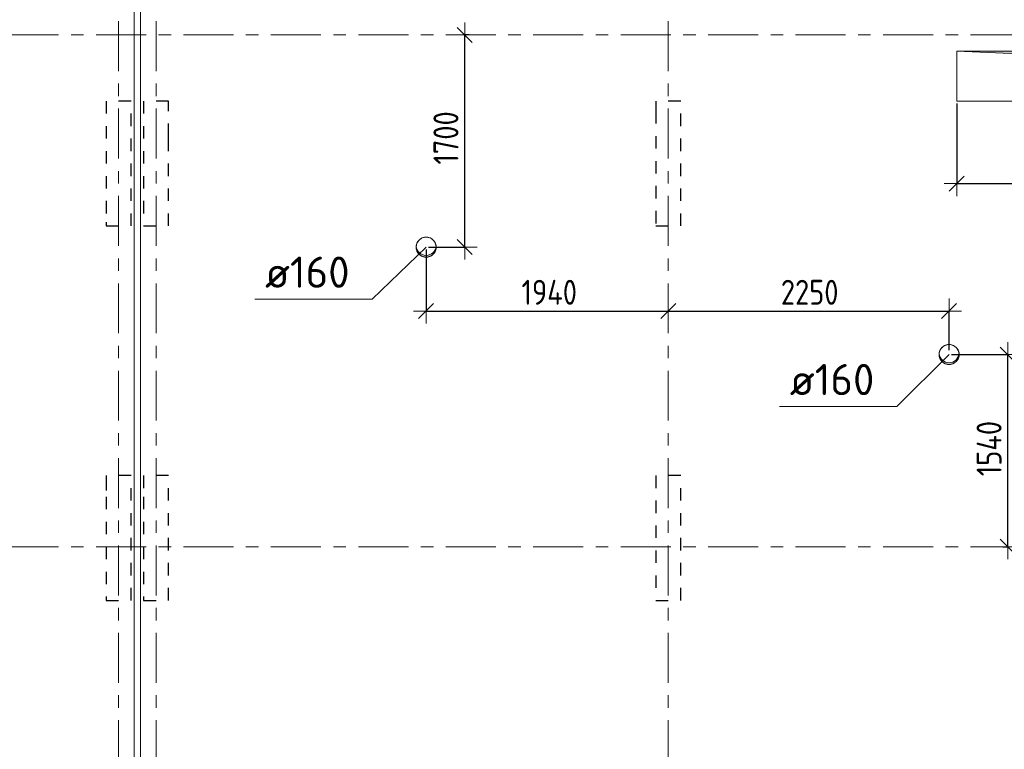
# Model space of a CAD drawing. Header units: metres. Extents: x -38 to 97, y -15 to 21.
# Tile 38 of 139: x 31.76 to 39.64, y 1.68 to 7.52. Entities that reach past the tile are written whole.
import ezdxf

# ---------------------------------------------------------------- set-up
doc = ezdxf.new("R2010")
doc.units = ezdxf.units.M
doc.header["$PDMODE"] = 65
for name, pattern in [('______11', [0.5, 0.4, -0.05, 0, -0.05]), ('______2', [0.054, 0.04, -0.014]), ('______5', [1.1, 0.8, -0.1, 0.1, -0.1])]:
    doc.linetypes.add(name, pattern=pattern)
for name, color, linetype, lineweight in [('XR$2$Осевая линия (1)', 7, '______5', 13), ('XR$3$Перекрытие (1)', 7, 'Continuous', 35), ('XR$4$Размерная линия (1)', 7, 'Continuous', 13), ('XR$4$Текст_ общее_1', 7, 'Continuous', 13), ('XR$5$Размерная линия (1)', 7, 'Continuous', 13), ('XR$5$Текст_ общее_1', 7, 'Continuous', 13)]:
    doc.layers.add(name, color=color, linetype=linetype, lineweight=lineweight)
doc.layers.add('XR$3$Макрос проема_ отверстия', color=7, linetype='Continuous', lineweight=13, true_color=0x2d2d2d)
doc.layers.add('XR$7$Стена_ бетон несущ.', color=7, linetype='Continuous', lineweight=70, true_color=0xb4b496)
doc.styles.add('ISOCPEUR', font='txt')
doc.dimstyles.new('DIMSTYLE_3', dxfattribs={"dimtxt": 0.2, "dimasz": 0.2, "dimexe": 0, "dimexo": 0, "dimgap": 0.1, "dimtad": 2, "dimdec": 0, "dimlfac": 1000, "dimrnd": 5, "dimzin": 12, "dimdsep": 46, "dimtxsty": 'ISOCPEUR', "dimblk1": 'ALL_ML_STRICH', "dimblk2": 'ALL_ML_STRICH', "dimsah": 1, "dimcen": 0, "dimclrd": 7, "dimclre": 256, "dimclrt": 7, "dimadec": 0, "dimazin": 0, "dimtfac": 1, "dimtdec": 0, "dimtix": 1, "dimtmove": 2, "dimatfit": 3, "dimfxl": 0, "dimtzin": 0, "dimlwd": 0, "dimlwe": -3, "dimarcsym": 0})

# ---------------------------------------------------------------- blocks, each defined once
blk = doc.blocks.new('Отображение проема (2)', base_point=(-1.002, -49.786))
at = {"layer": 'XR$3$Макрос проема_ отверстия', "true_color": 0x000000, "transparency": 33554687}
blk.add_hatch(color=18, dxfattribs=at).paths.add_polyline_path([(-0.967, -49.384), (-1.002, -49.383), (-1.072, -49.389), (-1.139, -49.407), (-1.203, -49.437), (-1.261, -49.477), (-1.31, -49.527), (-1.351, -49.585), (-1.381, -49.648), (-1.399, -49.716), (-1.405, -49.786), (-1.399, -49.856), (-1.381, -49.924), (-1.351, -49.988), (-1.31, -50.045), (-1.261, -50.095), (-1.203, -50.135), (-1.139, -50.165), (-1.072, -50.183), (-1.002, -50.189), (-0.967, -50.188), (-1.032, -50.177), (-1.095, -50.155), (-1.153, -50.123), (-1.205, -50.082), (-1.25, -50.033), (-1.287, -49.978), (-1.313, -49.917), (-1.329, -49.852), (-1.335, -49.786), (-1.329, -49.72), (-1.313, -49.656), (-1.287, -49.595), (-1.25, -49.539), (-1.205, -49.49), (-1.153, -49.449), (-1.095, -49.417), (-1.032, -49.396)])
at = {"layer": 'XR$3$Макрос проема_ отверстия', "transparency": 33554687}
blk.add_circle((-1.002, -49.786), 0.403, dxfattribs=at)
blk.add_arc((-0.932, -49.786), 0.403, 94.9784, 265.0216, dxfattribs=at)
blk = doc.blocks.new('NSY1')
at = {"color": 0, "linetype": 'ByBlock', "lineweight": -2}
blk.add_line((0, 0), (0, 0), dxfattribs=at)
blk.add_line((0, 0), (0, 0), dxfattribs=at)
blk.add_line((0, 0), (0, 0), dxfattribs=at)
blk.add_line((0, 0), (0, 0), dxfattribs=at)
blk.add_line((0, 0), (0, 0), dxfattribs=at)
blk.add_line((0, 0), (0, 0), dxfattribs=at)
blk.add_line((0, 0), (0, 0), dxfattribs=at)
blk.add_line((0, 0), (0, 0), dxfattribs=at)
blk.add_line((0, 0), (0, 0), dxfattribs=at)
blk.add_line((0, 0), (0, 0), dxfattribs=at)
blk.add_line((0, 0), (0, 0), dxfattribs=at)
blk.add_line((0, 0), (0, 0), dxfattribs=at)
blk.add_line((0, 0), (0, 0), dxfattribs=at)
blk.add_line((0, 0), (0, 0), dxfattribs=at)
blk.add_line((0, 0), (0, 0), dxfattribs=at)
blk.add_line((0, 0), (0, 0), dxfattribs=at)
blk.add_line((0, 0), (0, 0), dxfattribs=at)
blk.add_line((0, 0), (0, 0), dxfattribs=at)
blk.add_line((0, 0), (0, 0), dxfattribs=at)
blk.add_line((0, 0), (0, 0), dxfattribs=at)
blk.add_line((0, 0), (0, 0), dxfattribs=at)
blk.add_line((0, 0), (0, 0), dxfattribs=at)
blk.add_line((0, 0), (0, 0), dxfattribs=at)
blk.add_line((0, 0), (0, 0), dxfattribs=at)
blk.add_line((0, 0), (0, 0), dxfattribs=at)
blk.add_line((0, 0), (0, 0), dxfattribs=at)
blk.add_line((0, 0), (0, 0), dxfattribs=at)
blk.add_line((0, 0), (0, 0), dxfattribs=at)
blk.add_line((0, 0), (0, 0), dxfattribs=at)
blk.add_line((0, 0), (0, 0), dxfattribs=at)
blk.add_line((0, 0), (0, 0), dxfattribs=at)
blk.add_line((0, 0), (0, 0), dxfattribs=at)
blk.add_line((0, 0), (0, 0), dxfattribs=at)
blk.add_line((0, 0), (0, 0), dxfattribs=at)
blk.add_line((0, 0), (0, 0), dxfattribs=at)
blk.add_line((0, 0), (0, 0), dxfattribs=at)
blk.add_line((0, 0), (0, 0), dxfattribs=at)
blk.add_line((0, 0), (0, 0), dxfattribs=at)
blk.add_line((0, 0), (0, 0), dxfattribs=at)
blk.add_line((0, 0), (0, 0), dxfattribs=at)
blk.add_line((0, 0), (0, 0), dxfattribs=at)
blk.add_line((0, 0), (0, 0), dxfattribs=at)
blk.add_line((0, 0), (0, 0), dxfattribs=at)
blk.add_line((0, 0), (0, 0), dxfattribs=at)
blk = doc.blocks.new('Отображение проема', base_point=(-1.1579, -49.3094))
at = {"layer": 'XR$3$Макрос проема_ отверстия', "true_color": 0x000000, "transparency": 33554687}
blk.add_hatch(color=18, dxfattribs=at).paths.add_polyline_path([(-1.1579, -50.1094), (-1.0448, -49.4225), (-0.3579, -49.3094), (-1.1579, -49.3094)])
at = {"layer": 'XR$3$Макрос проема_ отверстия', "transparency": 33554687}
for p, q in [((-1.1579, -50.1094), (-1.1579, -49.3094)), ((-1.1579, -49.3094), (-0.3579, -49.3094)), ((-1.0448, -49.4225), (-0.3579, -49.3094)), ((-1.1579, -50.1094), (-1.0448, -49.4225))]:
    blk.add_line(p, q, dxfattribs=at)
blk = doc.blocks.new('ALL_ML_STRICH')
at = {"color": 0, "linetype": 'ByBlock', "lineweight": -2}
for p, q in [((0, -0.5), (0, 0.5)), ((-1, 0), (0.5, 0)), ((-0.3, -0.3), (0.3, 0.3))]:
    blk.add_line(p, q, dxfattribs=at)
blk = doc.blocks.new('*D144')
at = {"layer": 'DEFPOINTS', "color": 7, "linetype": 'Continuous', "lineweight": 13, "transparency": 33554687}
for p in [(39.198, 4.8397), (39.608, 3.3), (39.6682, 3.3)]:
    blk.add_point(p, dxfattribs=at)
at = {"layer": 'XR$4$Размерная линия (1)', "color": 9, "linetype": 'Continuous', "lineweight": -2, "true_color": 0xc7c7c7, "transparency": 33554687}
for p, q in [((39.218, 4.8397), (39.6682, 4.8397)), ((39.628, 3.3), (39.6682, 3.3))]:
    blk.add_line(p, q, dxfattribs=at)
at = {"layer": 'XR$4$Размерная линия (1)', "color": 7, "linetype": 'Continuous', "lineweight": -2, "transparency": 33554687}
blk.add_line((39.6682, 3.3), (39.6682, 4.8397), dxfattribs=at)
at = {"layer": 'XR$4$Размерная линия (1)', "color": 7, "linetype": 'Continuous', "lineweight": 13, "transparency": 33554687, "xscale": 0.2, "yscale": 0.2, "zscale": 0.2}
for p, rotation in [((39.6682, 4.8397), 90), ((39.6682, 3.3), 270)]:
    blk.add_blockref('ALL_ML_STRICH', p, dxfattribs=dict(at, rotation=rotation))
at = {"layer": 'XR$4$Размерная линия (1)', "color": 7, "linetype": 'Continuous', "lineweight": 13, "transparency": 33554687, "insert": (39.5182, 4.0865), "char_height": 0.2, "width": 0.666667, "attachment_point": 5, "rotation": 90, "style": 'ISOCPEUR'}
blk.add_mtext('\\W0.83;\\A1;{1540}', dxfattribs=at)
blk = doc.blocks.new('*D229')
at = {"layer": 'DEFPOINTS', "color": 7, "linetype": 'Continuous', "lineweight": 13, "transparency": 33554687}
for p in [(35.3771, 7.4), (35.0122, 5.7), (35.3205, 5.7)]:
    blk.add_point(p, dxfattribs=at)
at = {"layer": 'XR$4$Размерная линия (1)', "color": 9, "linetype": 'Continuous', "lineweight": -2, "true_color": 0xc7c7c7, "transparency": 33554687}
for p, q in [((35.3571, 7.4), (35.3205, 7.4)), ((35.0322, 5.7), (35.3205, 5.7))]:
    blk.add_line(p, q, dxfattribs=at)
at = {"layer": 'XR$4$Размерная линия (1)', "color": 7, "linetype": 'Continuous', "lineweight": -2, "transparency": 33554687}
blk.add_line((35.3205, 5.7), (35.3205, 7.4), dxfattribs=at)
at = {"layer": 'XR$4$Размерная линия (1)', "color": 7, "linetype": 'Continuous', "lineweight": 13, "transparency": 33554687, "xscale": 0.2, "yscale": 0.2, "zscale": 0.2}
for p, rotation in [((35.3205, 7.4), 90), ((35.3205, 5.7), 270)]:
    blk.add_blockref('ALL_ML_STRICH', p, dxfattribs=dict(at, rotation=rotation))
at = {"layer": 'XR$4$Размерная линия (1)', "color": 7, "linetype": 'Continuous', "lineweight": 13, "transparency": 33554687, "insert": (35.1705, 6.575), "char_height": 0.2, "width": 0.666667, "attachment_point": 5, "rotation": 90, "style": 'ISOCPEUR'}
blk.add_mtext('\\W0.83;\\A1;{1700}', dxfattribs=at)
blk = doc.blocks.new('*D230')
at = {"layer": 'DEFPOINTS', "color": 7, "linetype": 'Continuous', "lineweight": 13, "transparency": 33554687}
for p in [(35.0122, 5.7), (35.0122, 5.1883), (36.95, 5.1805)]:
    blk.add_point(p, dxfattribs=at)
at = {"layer": 'XR$4$Размерная линия (1)', "color": 9, "linetype": 'Continuous', "lineweight": -2, "true_color": 0xc7c7c7, "transparency": 33554687}
for p, q in [((35.0122, 5.68), (35.0122, 5.1883)), ((36.95, 5.1883), (36.95, 5.1883))]:
    blk.add_line(p, q, dxfattribs=at)
at = {"layer": 'XR$4$Размерная линия (1)', "color": 7, "linetype": 'Continuous', "lineweight": -2, "transparency": 33554687}
blk.add_line((35.0122, 5.1883), (36.95, 5.1883), dxfattribs=at)
at = {"layer": 'XR$4$Размерная линия (1)', "color": 7, "linetype": 'Continuous', "lineweight": 13, "transparency": 33554687, "xscale": 0.2, "yscale": 0.2, "zscale": 0.2, "rotation": 180}
blk.add_blockref('ALL_ML_STRICH', (35.0122, 5.1883), dxfattribs=at)
at = {"layer": 'XR$4$Размерная линия (1)', "color": 7, "linetype": 'Continuous', "lineweight": 13, "transparency": 33554687, "xscale": 0.2, "yscale": 0.2, "zscale": 0.2}
blk.add_blockref('ALL_ML_STRICH', (36.95, 5.1883), dxfattribs=at)
at = {"layer": 'XR$4$Размерная линия (1)', "color": 7, "linetype": 'Continuous', "lineweight": 13, "transparency": 33554687, "insert": (35.9977, 5.3383), "char_height": 0.2, "width": 0.666667, "attachment_point": 5, "style": 'ISOCPEUR'}
blk.add_mtext('\\W0.83;\\A1;{1940}', dxfattribs=at)
blk = doc.blocks.new('*D231')
at = {"layer": 'DEFPOINTS', "color": 7, "linetype": 'Continuous', "lineweight": 13, "transparency": 33554687}
for p in [(36.95, 5.1883), (36.95, 5.1805), (39.198, 4.8535)]:
    blk.add_point(p, dxfattribs=at)
at = {"layer": 'XR$4$Размерная линия (1)', "color": 9, "linetype": 'Continuous', "lineweight": -2, "true_color": 0xc7c7c7, "transparency": 33554687}
for p, q in [((36.95, 5.1883), (36.95, 5.1883)), ((39.198, 4.8735), (39.198, 5.1883))]:
    blk.add_line(p, q, dxfattribs=at)
at = {"layer": 'XR$4$Размерная линия (1)', "color": 7, "linetype": 'Continuous', "lineweight": -2, "transparency": 33554687}
blk.add_line((36.95, 5.1883), (39.198, 5.1883), dxfattribs=at)
at = {"layer": 'XR$4$Размерная линия (1)', "color": 7, "linetype": 'Continuous', "lineweight": 13, "transparency": 33554687, "xscale": 0.2, "yscale": 0.2, "zscale": 0.2, "rotation": 180}
blk.add_blockref('ALL_ML_STRICH', (36.95, 5.1883), dxfattribs=at)
at = {"layer": 'XR$4$Размерная линия (1)', "color": 7, "linetype": 'Continuous', "lineweight": 13, "transparency": 33554687, "xscale": 0.2, "yscale": 0.2, "zscale": 0.2}
blk.add_blockref('ALL_ML_STRICH', (39.198, 5.1883), dxfattribs=at)
at = {"layer": 'XR$4$Размерная линия (1)', "color": 7, "linetype": 'Continuous', "lineweight": 13, "transparency": 33554687, "insert": (38.0823, 5.3383), "char_height": 0.2, "width": 0.666667, "attachment_point": 5, "style": 'ISOCPEUR'}
blk.add_mtext('\\W0.83;\\A1;{2250}', dxfattribs=at)
blk = doc.blocks.new('*D472')
at = {"layer": 'DEFPOINTS', "color": 7, "linetype": 'Continuous', "lineweight": 13, "transparency": 33554687}
for p in [(39.198, 4.8397), (39.608, 3.3), (39.6682, 3.3)]:
    blk.add_point(p, dxfattribs=at)
at = {"layer": 'XR$5$Размерная линия (1)', "color": 9, "linetype": 'Continuous', "lineweight": -2, "true_color": 0xc7c7c7, "transparency": 33554687}
for p, q in [((39.218, 4.8397), (39.6682, 4.8397)), ((39.628, 3.3), (39.6682, 3.3))]:
    blk.add_line(p, q, dxfattribs=at)
at = {"layer": 'XR$5$Размерная линия (1)', "color": 7, "linetype": 'Continuous', "lineweight": -2, "transparency": 33554687}
blk.add_line((39.6682, 3.3), (39.6682, 4.8397), dxfattribs=at)
at = {"layer": 'XR$5$Размерная линия (1)', "color": 7, "linetype": 'Continuous', "lineweight": 13, "transparency": 33554687, "xscale": 0.2, "yscale": 0.2, "zscale": 0.2}
for p, rotation in [((39.6682, 4.8397), 90), ((39.6682, 3.3), 270)]:
    blk.add_blockref('ALL_ML_STRICH', p, dxfattribs=dict(at, rotation=rotation))
at = {"layer": 'XR$5$Размерная линия (1)', "color": 7, "linetype": 'Continuous', "lineweight": 13, "transparency": 33554687, "insert": (39.5182, 4.0865), "char_height": 0.2, "width": 0.666667, "attachment_point": 5, "rotation": 90, "style": 'ISOCPEUR'}
blk.add_mtext('\\W0.83;\\A1;{1540}', dxfattribs=at)
blk = doc.blocks.new('*D552')
at = {"layer": 'DEFPOINTS', "color": 7, "linetype": 'Continuous', "lineweight": 13, "transparency": 33554687}
for p in [(35.3771, 7.4), (35.0122, 5.7), (35.3205, 5.7)]:
    blk.add_point(p, dxfattribs=at)
at = {"layer": 'XR$5$Размерная линия (1)', "color": 9, "linetype": 'Continuous', "lineweight": -2, "true_color": 0xc7c7c7, "transparency": 33554687}
for p, q in [((35.3571, 7.4), (35.3205, 7.4)), ((35.0322, 5.7), (35.3205, 5.7))]:
    blk.add_line(p, q, dxfattribs=at)
at = {"layer": 'XR$5$Размерная линия (1)', "color": 7, "linetype": 'Continuous', "lineweight": -2, "transparency": 33554687}
blk.add_line((35.3205, 5.7), (35.3205, 7.4), dxfattribs=at)
at = {"layer": 'XR$5$Размерная линия (1)', "color": 7, "linetype": 'Continuous', "lineweight": 13, "transparency": 33554687, "xscale": 0.2, "yscale": 0.2, "zscale": 0.2}
for p, rotation in [((35.3205, 7.4), 90), ((35.3205, 5.7), 270)]:
    blk.add_blockref('ALL_ML_STRICH', p, dxfattribs=dict(at, rotation=rotation))
at = {"layer": 'XR$5$Размерная линия (1)', "color": 7, "linetype": 'Continuous', "lineweight": 13, "transparency": 33554687, "insert": (35.1705, 6.575), "char_height": 0.2, "width": 0.666667, "attachment_point": 5, "rotation": 90, "style": 'ISOCPEUR'}
blk.add_mtext('\\W0.83;\\A1;{1700}', dxfattribs=at)
blk = doc.blocks.new('*D589')
at = {"layer": 'DEFPOINTS', "color": 7, "linetype": 'Continuous', "lineweight": 13, "transparency": 33554687}
for p in [(35.0122, 5.7), (35.0122, 5.1883), (36.95, 5.1874)]:
    blk.add_point(p, dxfattribs=at)
at = {"layer": 'XR$5$Размерная линия (1)', "color": 9, "linetype": 'Continuous', "lineweight": -2, "true_color": 0xc7c7c7, "transparency": 33554687}
for p, q in [((35.0122, 5.68), (35.0122, 5.1883)), ((36.95, 5.1883), (36.95, 5.1883))]:
    blk.add_line(p, q, dxfattribs=at)
at = {"layer": 'XR$5$Размерная линия (1)', "color": 7, "linetype": 'Continuous', "lineweight": -2, "transparency": 33554687}
blk.add_line((35.0122, 5.1883), (36.95, 5.1883), dxfattribs=at)
at = {"layer": 'XR$5$Размерная линия (1)', "color": 7, "linetype": 'Continuous', "lineweight": 13, "transparency": 33554687, "xscale": 0.2, "yscale": 0.2, "zscale": 0.2, "rotation": 180}
blk.add_blockref('ALL_ML_STRICH', (35.0122, 5.1883), dxfattribs=at)
at = {"layer": 'XR$5$Размерная линия (1)', "color": 7, "linetype": 'Continuous', "lineweight": 13, "transparency": 33554687, "xscale": 0.2, "yscale": 0.2, "zscale": 0.2}
blk.add_blockref('ALL_ML_STRICH', (36.95, 5.1883), dxfattribs=at)
at = {"layer": 'XR$5$Размерная линия (1)', "color": 7, "linetype": 'Continuous', "lineweight": 13, "transparency": 33554687, "insert": (35.9977, 5.3383), "char_height": 0.2, "width": 0.666667, "attachment_point": 5, "style": 'ISOCPEUR'}
blk.add_mtext('\\W0.83;\\A1;{1940}', dxfattribs=at)
blk = doc.blocks.new('*D590')
at = {"layer": 'DEFPOINTS', "color": 7, "linetype": 'Continuous', "lineweight": 13, "transparency": 33554687}
for p in [(36.95, 5.1883), (36.95, 5.1874), (39.198, 4.8535)]:
    blk.add_point(p, dxfattribs=at)
at = {"layer": 'XR$5$Размерная линия (1)', "color": 9, "linetype": 'Continuous', "lineweight": -2, "true_color": 0xc7c7c7, "transparency": 33554687}
for p, q in [((36.95, 5.1883), (36.95, 5.1883)), ((39.198, 4.8735), (39.198, 5.1883))]:
    blk.add_line(p, q, dxfattribs=at)
at = {"layer": 'XR$5$Размерная линия (1)', "color": 7, "linetype": 'Continuous', "lineweight": -2, "transparency": 33554687}
blk.add_line((36.95, 5.1883), (39.198, 5.1883), dxfattribs=at)
at = {"layer": 'XR$5$Размерная линия (1)', "color": 7, "linetype": 'Continuous', "lineweight": 13, "transparency": 33554687, "xscale": 0.2, "yscale": 0.2, "zscale": 0.2, "rotation": 180}
blk.add_blockref('ALL_ML_STRICH', (36.95, 5.1883), dxfattribs=at)
at = {"layer": 'XR$5$Размерная линия (1)', "color": 7, "linetype": 'Continuous', "lineweight": 13, "transparency": 33554687, "xscale": 0.2, "yscale": 0.2, "zscale": 0.2}
blk.add_blockref('ALL_ML_STRICH', (39.198, 5.1883), dxfattribs=at)
at = {"layer": 'XR$5$Размерная линия (1)', "color": 7, "linetype": 'Continuous', "lineweight": 13, "transparency": 33554687, "insert": (38.0823, 5.3383), "char_height": 0.2, "width": 0.666667, "attachment_point": 5, "style": 'ISOCPEUR'}
blk.add_mtext('\\W0.83;\\A1;{2250}', dxfattribs=at)
blk = doc.blocks.new('*D699')
at = {"layer": 'DEFPOINTS', "color": 7, "linetype": 'Continuous', "lineweight": 13, "transparency": 33554687}
for p in [(39.26, 6.87), (40.83, 6.875), (39.26, 6.2089)]:
    blk.add_point(p, dxfattribs=at)
at = {"layer": 'XR$5$Размерная линия (1)', "color": 9, "linetype": 'Continuous', "lineweight": -2, "true_color": 0xc7c7c7, "transparency": 33554687}
for p, q in [((39.26, 6.85), (39.26, 6.2089)), ((40.83, 6.855), (40.83, 6.2089))]:
    blk.add_line(p, q, dxfattribs=at)
at = {"layer": 'XR$5$Размерная линия (1)', "color": 7, "linetype": 'Continuous', "lineweight": -2, "transparency": 33554687}
blk.add_line((39.26, 6.2089), (40.83, 6.2089), dxfattribs=at)
at = {"layer": 'XR$5$Размерная линия (1)', "color": 7, "linetype": 'Continuous', "lineweight": 13, "transparency": 33554687, "xscale": 0.2, "yscale": 0.2, "zscale": 0.2, "rotation": 180}
blk.add_blockref('ALL_ML_STRICH', (39.26, 6.2089), dxfattribs=at)
at = {"layer": 'XR$5$Размерная линия (1)', "color": 7, "linetype": 'Continuous', "lineweight": 13, "transparency": 33554687, "xscale": 0.2, "yscale": 0.2, "zscale": 0.2}
blk.add_blockref('ALL_ML_STRICH', (40.83, 6.2089), dxfattribs=at)
at = {"layer": 'XR$5$Размерная линия (1)', "color": 7, "linetype": 'Continuous', "lineweight": 13, "transparency": 33554687, "insert": (40.07, 6.3589), "char_height": 0.2, "width": 0.666667, "attachment_point": 5, "style": 'ISOCPEUR'}
blk.add_mtext('\\W0.83;\\A1;{1570}', dxfattribs=at)

msp = doc.modelspace()

# ---------------------------------------------------------------- linework, layer by layer
at = {"color": 7, "linetype": 'Continuous', "lineweight": 13, "transparency": 33554687}
for points in [[(35.0122, 5.7), (34.58, 5.2828), (33.64, 5.2828)], [(35.0122, 5.7), (34.58, 5.2828), (33.64, 5.2828)], [(39.198, 4.8397), (38.7808, 4.4225), (37.8408, 4.4225)], [(39.198, 4.8397), (38.7808, 4.4225), (37.8408, 4.4225)]]:
    msp.add_lwpolyline(points, dxfattribs=at)
at = {"layer": 'XR$2$Осевая линия (1)', "color": 253, "linetype": '______11', "lineweight": 13, "true_color": 0xa0a0a0, "transparency": 33554687}
for p, q in [((32.55, -3.39), (32.55, 19.78)), ((32.85, -3.39), (32.85, 19.78)), ((36.95, -3.39), (36.95, 8.76)), ((-2.63, 7.4), (62.6, 7.4)), ((-2.63, 3.3), (62.6, 3.3))]:
    msp.add_line(p, q, dxfattribs=at)
at = {"layer": 'XR$3$Перекрытие (1)', "color": 7, "linetype": 'Continuous', "lineweight": 13, "transparency": 33554687}
for p, q in [((32.675, -0.25), (32.675, 16.65)), ((32.725, 16.65), (32.725, -0.25)), ((40.83, 7.27), (39.26, 7.27)), ((39.26, 7.27), (39.26, 6.87)), ((39.26, 6.87), (39.7529, 6.87)), ((34.9551, 5.757), (34.9403, 5.7366)), ((34.9755, 5.7719), (34.9551, 5.757)), ((34.9995, 5.7797), (34.9755, 5.7719)), ((35.0248, 5.7797), (34.9995, 5.7797)), ((35.0488, 5.7719), (35.0248, 5.7797)), ((35.0692, 5.757), (35.0488, 5.7719)), ((35.084, 5.7366), (35.0692, 5.757)), ((34.9403, 5.7366), (34.9325, 5.7126)), ((34.9325, 5.7126), (34.9325, 5.6874)), ((34.9325, 5.6874), (34.9403, 5.6634)), ((35.0918, 5.7126), (35.084, 5.7366)), ((35.084, 5.6634), (35.0918, 5.6874)), ((35.0918, 5.6874), (35.0918, 5.7126)), ((34.9403, 5.6634), (34.9551, 5.643)), ((34.9551, 5.643), (34.9755, 5.6281)), ((34.9755, 5.6281), (34.9995, 5.6203)), ((34.9995, 5.6203), (35.0248, 5.6203)), ((35.0248, 5.6203), (35.0488, 5.6281)), ((35.0488, 5.6281), (35.0692, 5.643)), ((35.0692, 5.643), (35.084, 5.6634)), ((39.141, 4.8967), (39.1262, 4.8763)), ((39.1614, 4.9116), (39.141, 4.8967)), ((39.1854, 4.9194), (39.1614, 4.9116)), ((39.2106, 4.9194), (39.1854, 4.9194)), ((39.2346, 4.9116), (39.2106, 4.9194)), ((39.2551, 4.8967), (39.2346, 4.9116)), ((39.2699, 4.8763), (39.2551, 4.8967)), ((39.1262, 4.8763), (39.1184, 4.8523)), ((39.1184, 4.8523), (39.1184, 4.8271)), ((39.1184, 4.8271), (39.1262, 4.8031)), ((39.2777, 4.8523), (39.2699, 4.8763)), ((39.2699, 4.8031), (39.2777, 4.8271)), ((39.2777, 4.8271), (39.2777, 4.8523)), ((39.1262, 4.8031), (39.141, 4.7827)), ((39.141, 4.7827), (39.1614, 4.7678)), ((39.1614, 4.7678), (39.1854, 4.76)), ((39.1854, 4.76), (39.2106, 4.76)), ((39.2106, 4.76), (39.2346, 4.7678)), ((39.2346, 4.7678), (39.2551, 4.7827)), ((39.2551, 4.7827), (39.2699, 4.8031))]:
    msp.add_line(p, q, dxfattribs=at)
at = {"layer": 'XR$7$Стена_ бетон несущ.', "color": 253, "linetype": '______2', "lineweight": -3, "true_color": 0xa0a0a0, "transparency": 33554687}
for p, q in [((32.65, 6.87), (32.45, 6.87)), ((32.45, 6.87), (32.45, 5.8989)), ((32.65, 5.87), (32.65, 6.87)), ((32.95, 6.87), (32.75, 6.87)), ((32.75, 6.87), (32.75, 5.87)), ((32.95, 6.79), (32.95, 6.87)), ((37.05, 6.87), (36.85, 6.87)), ((36.85, 6.87), (36.85, 6.79)), ((37.05, 5.87), (37.05, 6.87)), ((32.95, 6.5894), (32.95, 6.79)), ((36.85, 6.79), (36.85, 5.87)), ((32.95, 6.5094), (32.95, 6.5894)), ((32.95, 5.87), (32.95, 6.5094)), ((32.45, 5.8989), (32.45, 5.87)), ((32.45, 5.87), (32.65, 5.87)), ((32.75, 5.87), (32.95, 5.87)), ((36.85, 5.87), (37.05, 5.87)), ((32.65, 3.87), (32.45, 3.87)), ((32.45, 3.87), (32.45, 3.85)), ((32.65, 2.87), (32.65, 3.87)), ((32.95, 3.87), (32.75, 3.87)), ((32.75, 3.87), (32.75, 3.7)), ((32.95, 2.87), (32.95, 3.87)), ((37.05, 3.87), (36.85, 3.87)), ((36.85, 3.87), (36.85, 2.87)), ((37.05, 2.87), (37.05, 3.87)), ((32.45, 3.85), (32.45, 3.7)), ((32.45, 3.7), (32.45, 2.87)), ((32.75, 3.7), (32.75, 3.7)), ((32.75, 3.7), (32.75, 2.87)), ((32.45, 2.87), (32.65, 2.87)), ((32.75, 2.87), (32.95, 2.87)), ((36.85, 2.87), (37.05, 2.87))]:
    msp.add_line(p, q, dxfattribs=at)

# ---------------------------------------------------------------- block references
at = {"layer": 'XR$3$Макрос проема_ отверстия', "transparency": 33554687, "xscale": -1.9625, "yscale": 0.5000000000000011}
msp.add_blockref('Отображение проема', (40.83, 7.27), dxfattribs=at)
at = {"layer": 'XR$3$Макрос проема_ отверстия', "transparency": 33554687, "yscale": 0.1975376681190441, "rotation": 89.99999714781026}
for p, xscale in [((35.0122, 5.7), 0.197537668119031), ((39.198, 4.8397), 0.1975376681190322)]:
    msp.add_blockref('Отображение проема (2)', p, dxfattribs=dict(at, xscale=xscale))
at = {"layer": 'XR$3$Перекрытие (1)', "color": 7, "linetype": 'Continuous', "lineweight": 13, "transparency": 33554687, "xscale": 0.05000000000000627, "yscale": 0.05000000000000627, "zscale": 0.05000000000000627}
for p in [(35.0122, 5.7), (39.198, 4.8397)]:
    msp.add_blockref('NSY1', p, dxfattribs=at)

# ---------------------------------------------------------------- texts
at = {"layer": 'XR$4$Текст_ общее_1', "color": 7, "linetype": 'Continuous', "lineweight": 13, "transparency": 33554687, "char_height": 0.25, "width": 0.809375, "attachment_point": 4, "style": 'ISOCPEUR'}
for insert in [(33.7221, 5.4995), (37.9229, 4.6392)]:
    msp.add_mtext('\\A1;{\\fISOCPEUR|i0|b0;\\H0.250000;\\W1.000000;\\C7;ø160}\\P', dxfattribs=dict(at, insert=insert))
at = {"layer": 'XR$5$Текст_ общее_1', "color": 7, "linetype": 'Continuous', "lineweight": 13, "transparency": 33554687, "char_height": 0.25, "width": 0.809375, "attachment_point": 4, "style": 'ISOCPEUR'}
for insert in [(33.7221, 5.4995), (37.9229, 4.6392)]:
    msp.add_mtext('\\A1;{\\fISOCPEUR|i0|b0;\\H0.250000;\\W1.000000;\\C7;ø160}\\P', dxfattribs=dict(at, insert=insert))

# ---------------------------------------------------------------- dimensions: what is measured, and where the dimension line sits
at = {"layer": 'XR$4$Размерная линия (1)', "color": 7, "linetype": 'Continuous', "lineweight": 13, "transparency": 33554687}
for base, p1, p2, picture, middle in [((35.3205, 7.4), (35.0322, 5.7), (35.3571, 7.4), '*D229', (35.1705, 6.575)), ((39.6682, 4.8397), (39.628, 3.3), (39.218, 4.8397), '*D144', (39.5182, 4.0865))]:
    dim = msp.add_linear_dim(base=base, p1=p1, p2=p2, angle=90, dimstyle='DIMSTYLE_3', override={"dimpost": '<>', "dimclrd": 7, "dimclre": 9, "dimclrt": 7, "dimlwd": 0, "dimlwe": 65533}, dxfattribs=at)
    dim.commit()
    dim.dimension.update_dxf_attribs({"geometry": picture, "text_midpoint": middle, "dimtype": 160})
for base, p1, p2, picture, middle in [((36.95, 5.1883), (35.0122, 5.68), (36.95, 5.1883), '*D230', (35.9977, 5.3383)), ((39.198, 5.1883), (36.95, 5.1883), (39.198, 4.8735), '*D231', (38.0823, 5.3383))]:
    dim = msp.add_linear_dim(base=base, p1=p1, p2=p2, dimstyle='DIMSTYLE_3', override={"dimpost": '<>', "dimclrd": 7, "dimclre": 9, "dimclrt": 7, "dimlwd": 0, "dimlwe": 65533}, dxfattribs=at)
    dim.commit()
    dim.dimension.update_dxf_attribs({"geometry": picture, "text_midpoint": middle, "dimtype": 160})
at = {"layer": 'XR$5$Размерная линия (1)', "color": 7, "linetype": 'Continuous', "lineweight": 13, "transparency": 33554687}
for base, p1, p2, picture, middle in [((35.3205, 7.4), (35.0322, 5.7), (35.3571, 7.4), '*D552', (35.1705, 6.575)), ((39.6682, 4.8397), (39.628, 3.3), (39.218, 4.8397), '*D472', (39.5182, 4.0865))]:
    dim = msp.add_linear_dim(base=base, p1=p1, p2=p2, angle=90, dimstyle='DIMSTYLE_3', override={"dimpost": '<>', "dimclrd": 7, "dimclre": 9, "dimclrt": 7, "dimlwd": 0, "dimlwe": 65533}, dxfattribs=at)
    dim.commit()
    dim.dimension.update_dxf_attribs({"geometry": picture, "text_midpoint": middle, "dimtype": 160})
for base, p1, p2, picture, middle in [((40.83, 6.2089), (39.26, 6.85), (40.83, 6.855), '*D699', (40.07, 6.3589)), ((36.95, 5.1883), (35.0122, 5.68), (36.95, 5.1883), '*D589', (35.9977, 5.3383)), ((39.198, 5.1883), (36.95, 5.1883), (39.198, 4.8735), '*D590', (38.0823, 5.3383))]:
    dim = msp.add_linear_dim(base=base, p1=p1, p2=p2, dimstyle='DIMSTYLE_3', override={"dimpost": '<>', "dimclrd": 7, "dimclre": 9, "dimclrt": 7, "dimlwd": 0, "dimlwe": 65533}, dxfattribs=at)
    dim.commit()
    dim.dimension.update_dxf_attribs({"geometry": picture, "text_midpoint": middle, "dimtype": 160})

doc.saveas('drawing.dxf')
